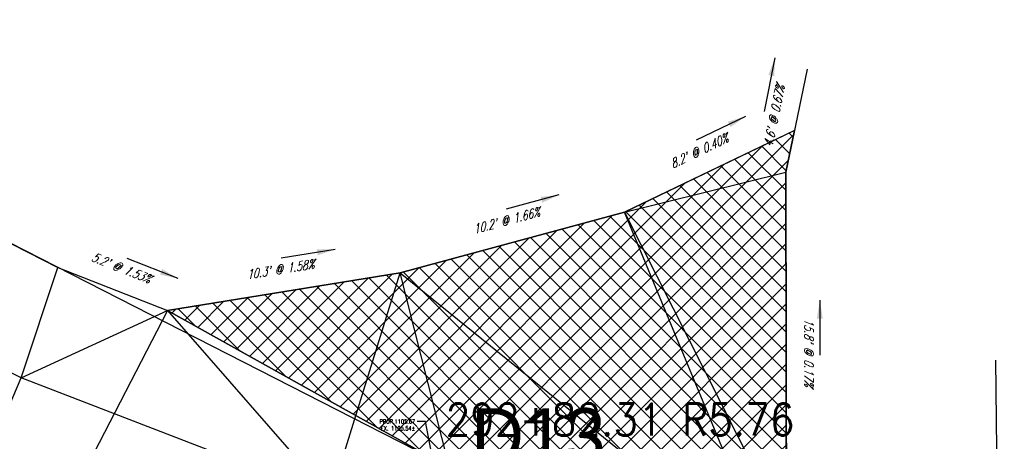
# Model space of a CAD drawing. Extents: x 167754 to 212748, y 396132 to 454338.
# Tile 67 of 150: x 197042 to 197085, y 403264 to 403283. Entities that reach past the tile are written whole.
import ezdxf
from ezdxf import colors
from ezdxf.entities.mleader import LeaderData, LeaderLine
from ezdxf.enums import TextEntityAlignment as Align
from ezdxf.math import Vec2, Vec3

# ---------------------------------------------------------------- set-up
doc = ezdxf.new("R2010")
doc.units = 0
doc.header["$MEASUREMENT"] = 0
for name, color, linetype, plot in [('0_3DP_MAT', 181, 'CONTINUOUS', False), ('0_EX. 3DP', 31, 'CONTINUOUS', False), ('0_QUANTITIES_PAVEMENT REMOVED', 130, 'CONTINUOUS', False), ('SC_SCRATCH-5', 5, 'CONTINUOUS', False)]:
    doc.layers.add(name, color=color, linetype=linetype, plot=plot)
for name, color, linetype in [('0_PNTS', 1, 'CONTINUOUS'), ('PNTDESC', 3, 'CONTINUOUS'), ('PNTELEV', 5, 'CONTINUOUS'), ('PNTNO', 7, 'CONTINUOUS'), ('PV_P_SAW_CUT_LINE', 110, 'CONTINUOUS'), ('SC_SCRATCH-6', 6, 'CONTINUOUS')]:
    doc.layers.add(name, color=color, linetype=linetype)
doc.styles.add('PTXT', font='TXT')
doc.styles.add('romans', font='romans.shx', dxfattribs={"width": 0.75, "oblique": 22.5})
doc.styles.get("Standard").update_dxf_attribs({"font": 'romans.shx', "width": 0.9})
doc.dimstyles.new('4P', dxfattribs={"dimscale": 4, "dimtxt": 0.14, "dimasz": 0.14, "dimexe": 0.05, "dimexo": 0.05, "dimgap": 0.05, "dimtad": 1, "dimzin": 0, "dimdsep": 46, "dimtxsty": 'romans', "dimcen": 0, "dimdle": 0.1, "dimclrd": 1, "dimclre": 1, "dimclrt": 7, "dimaunit": 1, "dimadec": 4, "dimazin": 0, "dimtfac": 1, "dimtmove": 0, "dimatfit": 2, "dimfxl": 1, "dimtvp": 1, "dimtolj": 1, "dimtzin": 0, "dimarcsym": 0})

# ---------------------------------------------------------------- blocks, each defined once
blk = doc.blocks.new('SRVPNO1')
at = {"layer": 'PNTDESC', "style": 'PTXT'}
blk.add_attdef('DESC2', text='', height=1, dxfattribs=at).set_placement((0, -1.75), align=Align.CENTER)
at = {"layer": 'PNTELEV', "style": 'PTXT'}
blk.add_attdef('ELEV2', (1.5, -0.5), '', height=1, dxfattribs=at)
at = {"layer": 'PNTNO', "style": 'PTXT'}
blk.add_attdef('PT#', text='', height=1, dxfattribs=at).set_placement((0, 0.75), align=Align.CENTER)

msp = doc.modelspace()

# ---------------------------------------------------------------- linework, layer by layer
at = {"layer": '0_EX. 3DP'}
for points in [[(197022.092, 403282.684, 1105.83), (197043.346, 403271.842, 1105.72), (197048.151, 403269.948, 1105.641), (197058.346, 403271.596, 1105.478), (197068.167, 403274.259, 1105.309), (197075.57, 403277.813, 1105.276)], [(197076.171, 403280.522, 1105.418), (197075.247, 403276.009, 1105.449), (197075.264, 403260.225, 1105.476), (197075.604, 403247.817, 1105.604), (197075.886, 403235.587, 1105.406)], [(197074.784, 403258.33, 1105.454), (197055.296, 403261.782, 1105.602), (197041.733, 403267.011, 1105.743), (197017.832, 403279.115, 1105.927)], [(197017.832, 403279.115, 1105.927), (197039.783, 403262.427, 1105.716), (197041.733, 403267.011, 1105.743), (197043.346, 403271.842, 1105.72)], [(197041.733, 403267.011, 1105.743), (197048.151, 403269.948, 1105.641), (197055.296, 403261.782, 1105.602), (197058.346, 403271.596, 1105.478), (197074.784, 403258.33, 1105.454), (197068.167, 403274.259, 1105.309), (197075.247, 403276.009, 1105.449)], [(197068.167, 403274.259, 1105.309), (197075.264, 403260.225, 1105.476)]]:
    msp.add_polyline3d(points, dxfattribs=at)
at = {"layer": 'SC_SCRATCH-5'}
msp.add_lwpolyline([(197048.151, 403269.948), (197043.317, 403260.6)], dxfattribs=at)
at = {"layer": 'SC_SCRATCH-5', "elevation": 1105.458}
msp.add_lwpolyline([(197084.814, 403235.174), (197084.441, 403267.774)], dxfattribs=at)

# ---------------------------------------------------------------- block references
at = {"layer": '0_PNTS', "xscale": 2.4, "yscale": 2.4, "zscale": 2.4}
msp.add_blockref('SRVPNO1', (197064.393, 403261.478), dxfattribs=at).add_auto_attribs({'PT#': 'D13', 'ELEV2': '0.000'})

# ---------------------------------------------------------------- texts
at = {"layer": '0_3DP_MAT', "style": 'romans', "oblique": 22.5, "width": 0.75}
for s, rotation, p in [("4.6' @ 0.67%", 78.4291, (197074.925, 403278.426)), ("15.8' @ 0.17%", 270.0617, (197076.055, 403268.118))]:
    msp.add_text(s, height=0.4, rotation=rotation, dxfattribs=at).set_placement(p, align=Align.CENTER)
at = {"layer": '0_EX. 3DP', "style": 'romans', "oblique": 22.5, "width": 0.75}
for s, rotation, p in [("8.2' @ 0.40%", 25.6445, (197071.522, 403276.757)), ("10.2' @ 1.66%", 15.1712, (197063.047, 403273.7)), ("5.2' @ 1.53%", 338.487, (197046.042, 403271.639)), ("10.3' @ 1.58%", 9.1823, (197053.121, 403271.562))]:
    msp.add_text(s, height=0.4, rotation=rotation, dxfattribs=at).set_placement(p, align=Align.CENTER)
at = {"layer": 'SC_SCRATCH-6', "width": 0.9}
msp.add_text('292+82.31 R5.76', height=1.4, dxfattribs=at).set_placement((197060.338, 403265.179), align=Align.MIDDLE_LEFT)

# ---------------------------------------------------------------- leaders
at = {"layer": '0_3DP_MAT'}
for points in [[(197074.766, 403281.021), (197074.285, 403278.67)], [(197076.729, 403270.4), (197076.732, 403268)]]:
    msp.add_leader(points, dimstyle='4P', override={"dimscale": 20, "dimtxt": 0.12, "dimasz": 0.04, "dimdec": 2}, dxfattribs=at)
at = {"layer": '0_EX. 3DP'}
for points in [[(197073.481, 403278.448), (197071.318, 403277.409)], [(197065.301, 403275.011), (197062.985, 403274.383)], [(197055.499, 403272.631), (197053.13, 403272.248)], [(197048.614, 403271.352), (197046.381, 403272.232)]]:
    msp.add_leader(points, dimstyle='4P', override={"dimscale": 20, "dimtxt": 0.12, "dimasz": 0.04, "dimdec": 2}, dxfattribs=at)

# ---------------------------------------------------------------- next in the draw order: leaders
at = {"layer": '0_3DP_MAT'}
ml = msp.add_multileader_mtext('Standard', dxfattribs=at)
ml.set_content('PROP.1105.67\\PEX. 1105.54±', color=256)
ml.set_leader_properties()
ml.build(insert=Vec2(0, 0))
ml.multileader.update_dxf_attribs({"dogleg_length": 0.36, "arrow_head_size": 0.18})
ctx = ml.context
ctx.base_point, ctx.char_height, ctx.arrow_head_size, ctx.landing_gap_size, ctx.plane_origin = Vec3(197057.226, 403265.095), 0.18, 0.18, 0.09, Vec3(197055.912, 403271.573)
ctx.text_align_type = 2
notes = []
notes.append((ctx, [(1, (1, 1, 0), (197059.448, 403265.095), (-1, 0), 0.36, [(0, [(197059.769, 403263.476)], 0, [])])]))
ctx.mtext.insert, ctx.mtext.width, ctx.mtext.alignment, ctx.mtext.flow_direction = Vec3(197058.998, 403265.185), 1.68171, 3, 5
ctx.mtext.has_bg_fill, ctx.mtext.bg_color, ctx.mtext.bg_scale_factor, ctx.mtext.bg_transparency, ctx.mtext.use_window_bg_color = 1, -1027028792, 1.5, 0, 1
for ctx, leaders in notes:
    for number, flags, end, landing, length, lines in leaders:
        leader = LeaderData()
        leader.index, (leader.has_last_leader_line, leader.has_dogleg_vector, leader.attachment_direction) = number, flags
        leader.last_leader_point, leader.dogleg_vector, leader.dogleg_length = Vec3(end), Vec3(landing), length
        for number, points, colour, breaks in lines:
            line = LeaderLine()
            line.index, line.vertices, line.color, line.breaks = number, Vec3.list(points), colors.encode_raw_color(colour), breaks
            leader.lines.append(line)
        ctx.leaders.append(leader)

# ---------------------------------------------------------------- next in the draw order: hatches: boundary and pattern name
at = {"layer": 'PV_P_SAW_CUT_LINE', "transparency": 33554495}
h = msp.add_hatch(dxfattribs=at)
h.set_pattern_fill('ANSI37', color=256, scale=5)
h.paths.add_polyline_path([(197075.621, 403277.838), (197068.167, 403274.259), (197058.346, 403271.596), (197048.151, 403269.948), (197059.769, 403263.476), (197064.393, 403261.478), (197075.405, 403255.034), (197075.277, 403259.753), (197075.247, 403276.009)])

# ---------------------------------------------------------------- next in the draw order: linework, layer by layer
at = {"layer": '0_3DP_MAT', "color": 211}
msp.add_lwpolyline([(197060.372, 403263.157), (197022.092, 403282.684)], dxfattribs=at)
at = {"layer": '0_EX. 3DP'}
msp.add_polyline3d([(197061.085, 403260.756, 1105.56), (197058.346, 403271.596, 1105.478)], dxfattribs=at)
at = {"layer": '0_QUANTITIES_PAVEMENT REMOVED', "elevation": 1105.321}
msp.add_lwpolyline([(197075.879, 403235.908), (197068.16, 403243.691), (197062.164, 403249.037), (197056.289, 403253.502), (197052.457, 403255.873), (197054.645, 403254.734), (197059.769, 403263.476), (197048.151, 403269.948), (197058.346, 403271.596), (197068.167, 403274.259), (197075.57, 403277.813), (197075.621, 403277.838), (197075.247, 403276.009), (197075.277, 403259.753), (197075.386, 403255.755), (197075.693, 403243.967), (197075.785, 403239.968), (197075.879, 403235.908)], dxfattribs=at)
at = {"layer": 'PV_P_SAW_CUT_LINE', "elevation": 1105.276}
msp.add_lwpolyline([(197075.621, 403277.838), (197068.167, 403274.259), (197058.346, 403271.596), (197048.151, 403269.948), (197059.769, 403263.476), (197064.393, 403261.478), (197075.405, 403255.034), (197075.277, 403259.753), (197075.247, 403276.009), (197075.621, 403277.838)], dxfattribs=at)

doc.saveas('drawing.dxf')
